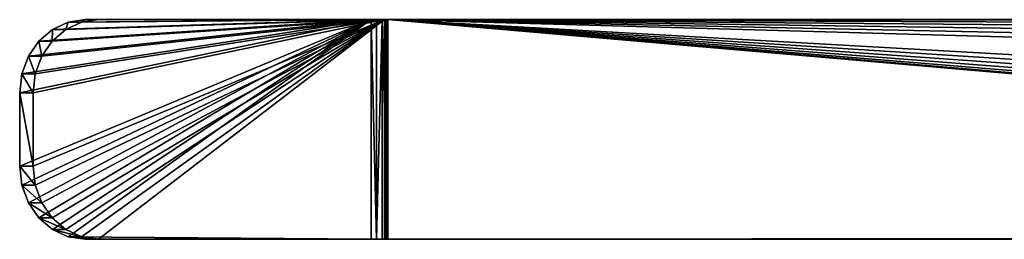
# Model space of a CAD drawing. Extents: x -49 to 1229, y -1056 to 1083.
# Tile 78 of 146: x 736 to 871, y -1 to 29. Entities that reach past the tile are written whole.
import ezdxf

# ---------------------------------------------------------------- set-up
doc = ezdxf.new("R2010")
doc.units = 0
doc.header["$LTSCALE"] = 25.4
doc.layers.get('0').update_dxf_attribs({"color": 13, "linetype": 'CONTINUOUS'})
doc.layers.add('STEEL', color=32, linetype='CONTINUOUS')
doc.layers.add('WOOD', color=32, linetype='CONTINUOUS')

# ---------------------------------------------------------------- blocks, each defined once
blk = doc.blocks.new('LVI293_01_02_03')
at = {"color": 0}
for p, q in [((322.11, 24.38, -51.13), (321.22, 23.93, -53.54)), ((321.22, 23.93, -33.54), (322.11, 24.38, -35.95)), ((322.11, 24.38, -51.13), (321.22, 23.93, -53.54)), ((321.22, 23.93, -33.54), (322.11, 24.38, -35.95)), ((322.41, 24.53, -48.54), (322.11, 24.38, -51.13)), ((322.11, 24.38, -35.95), (322.41, 24.53, -38.54)), ((322.41, 24.53, -48.54), (322.11, 24.38, -51.13)), ((322.11, 24.38, -35.95), (322.41, 24.53, -38.54)), ((324.23, 20.97, -48.54), (322.11, 24.38, -51.13)), ((324.23, 20.97, -48.54), (322.11, 24.38, -51.13)), ((323.93, 20.81, -51.13), (322.11, 24.38, -51.13)), ((323.93, 20.81, -51.13), (322.11, 24.38, -51.13)), ((323.04, 20.36, -33.54), (322.11, 24.38, -35.95)), ((323.04, 20.36, -33.54), (322.11, 24.38, -35.95)), ((323.93, 20.81, -35.95), (322.11, 24.38, -35.95)), ((323.93, 20.81, -35.95), (322.11, 24.38, -35.95)), ((322.41, 24.53, -38.54), (322.41, 24.53, -48.54)), ((322.41, 24.53, -48.54), (324.23, 20.97, -48.54)), ((323.93, 20.81, -35.95), (322.41, 24.53, -38.54)), ((323.93, 20.81, -35.95), (322.41, 24.53, -38.54)), ((324.23, 20.97, -38.54), (322.41, 24.53, -38.54)), ((322.41, 24.53, -48.54), (324.23, 20.97, -48.54)), ((322.41, 24.53, -38.54), (322.41, 24.53, -48.54)), ((324.23, 20.97, -38.54), (322.41, 24.53, -38.54)), ((319.8, 23.2, -55.61), (317.96, 22.26, -57.2)), ((317.96, 22.26, -29.88), (319.8, 23.2, -31.47)), ((319.8, 23.2, -55.61), (317.96, 22.26, -57.2)), ((317.96, 22.26, -29.88), (319.8, 23.2, -31.47)), ((319.77, 18.7, -29.88), (319.8, 23.2, -31.47)), ((319.77, 18.7, -29.88), (319.8, 23.2, -31.47)), ((321.22, 23.93, -53.54), (319.8, 23.2, -55.61)), ((319.8, 23.2, -31.47), (321.22, 23.93, -33.54)), ((321.22, 23.93, -53.54), (319.8, 23.2, -55.61)), ((319.8, 23.2, -31.47), (321.22, 23.93, -33.54)), ((323.04, 20.36, -53.54), (319.8, 23.2, -55.61)), ((323.04, 20.36, -53.54), (319.8, 23.2, -55.61)), ((321.62, 19.64, -55.61), (319.8, 23.2, -55.61)), ((321.62, 19.64, -55.61), (319.8, 23.2, -55.61)), ((321.62, 19.64, -31.47), (319.8, 23.2, -31.47)), ((321.62, 19.64, -31.47), (319.8, 23.2, -31.47)), ((323.93, 20.81, -51.13), (321.22, 23.93, -53.54)), ((323.93, 20.81, -51.13), (321.22, 23.93, -53.54)), ((323.04, 20.36, -53.54), (321.22, 23.93, -53.54)), ((323.04, 20.36, -53.54), (321.22, 23.93, -53.54)), ((321.62, 19.64, -31.47), (321.22, 23.93, -33.54)), ((321.62, 19.64, -31.47), (321.22, 23.93, -33.54)), ((323.04, 20.36, -33.54), (321.22, 23.93, -33.54)), ((323.04, 20.36, -33.54), (321.22, 23.93, -33.54)), ((317.96, 22.26, -57.2), (315.81, 21.17, -58.2)), ((315.81, 21.17, -28.88), (317.96, 22.26, -29.88)), ((317.96, 22.26, -57.2), (315.81, 21.17, -58.2)), ((315.81, 21.17, -28.88), (317.96, 22.26, -29.88)), ((317.63, 17.6, -28.88), (317.96, 22.26, -29.88)), ((317.63, 17.6, -28.88), (317.96, 22.26, -29.88)), ((321.62, 19.64, -55.61), (317.96, 22.26, -57.2)), ((321.62, 19.64, -55.61), (317.96, 22.26, -57.2)), ((319.77, 18.7, -57.2), (317.96, 22.26, -57.2)), ((319.77, 18.7, -57.2), (317.96, 22.26, -57.2)), ((319.77, 18.7, -29.88), (317.96, 22.26, -29.88)), ((319.77, 18.7, -29.88), (317.96, 22.26, -29.88)), ((315.81, 21.17, -58.2), (313.5, 19.99, -58.54)), ((313.5, 19.99, -28.54), (315.81, 21.17, -28.88)), ((315.81, 21.17, -58.2), (313.5, 19.99, -58.54)), ((313.5, 19.99, -28.54), (315.81, 21.17, -28.88)), ((315.32, 16.43, -28.54), (315.81, 21.17, -28.88)), ((315.32, 16.43, -28.54), (315.81, 21.17, -28.88)), ((319.77, 18.7, -57.2), (315.81, 21.17, -58.2)), ((319.77, 18.7, -57.2), (315.81, 21.17, -58.2)), ((317.63, 17.6, -58.2), (315.81, 21.17, -58.2)), ((317.63, 17.6, -58.2), (315.81, 21.17, -58.2)), ((317.63, 17.6, -28.88), (315.81, 21.17, -28.88)), ((317.63, 17.6, -28.88), (315.81, 21.17, -28.88)), ((321.62, 19.64, -55.61), (323.04, 20.36, -53.54)), ((323.04, 20.36, -33.54), (321.62, 19.64, -31.47)), ((321.62, 19.64, -55.61), (323.04, 20.36, -53.54)), ((323.04, 20.36, -33.54), (321.62, 19.64, -31.47)), ((323.04, 20.36, -53.54), (323.93, 20.81, -51.13)), ((323.93, 20.81, -35.95), (323.04, 20.36, -33.54)), ((323.04, 20.36, -53.54), (323.93, 20.81, -51.13)), ((323.93, 20.81, -35.95), (323.04, 20.36, -33.54)), ((323.93, 20.81, -51.13), (324.23, 20.97, -48.54)), ((324.23, 20.97, -38.54), (323.93, 20.81, -35.95)), ((323.93, 20.81, -51.13), (324.23, 20.97, -48.54)), ((324.23, 20.97, -38.54), (323.93, 20.81, -35.95)), ((324.23, 20.97, -48.54), (324.23, 20.97, -38.54)), ((324.23, 20.97, -48.54), (324.23, 20.97, -38.54)), ((313.5, 19.99, -58.54), (274.48, 0.11, -58.54)), ((274.48, 0.11, -28.54), (313.5, 19.99, -28.54)), ((274.48, 0.11, -28.54), (313.5, 19.99, -28.54)), ((313.5, 19.99, -58.54), (274.48, 0.11, -58.54)), ((317.63, 17.6, -58.2), (313.5, 19.99, -58.54)), ((317.63, 17.6, -58.2), (313.5, 19.99, -58.54)), ((315.32, 16.43, -58.54), (313.5, 19.99, -58.54)), ((313.5, 19.99, -28.54), (315.32, 16.43, -28.54)), ((313.5, 19.99, -28.54), (315.32, 16.43, -28.54)), ((315.32, 16.43, -58.54), (313.5, 19.99, -58.54)), ((319.77, 18.7, -57.2), (321.62, 19.64, -55.61)), ((321.62, 19.64, -31.47), (319.77, 18.7, -29.88)), ((319.77, 18.7, -57.2), (321.62, 19.64, -55.61)), ((321.62, 19.64, -31.47), (319.77, 18.7, -29.88)), ((315.32, 16.43, -58.54), (317.63, 17.6, -58.2)), ((317.63, 17.6, -28.88), (315.32, 16.43, -28.54)), ((315.32, 16.43, -58.54), (317.63, 17.6, -58.2)), ((317.63, 17.6, -28.88), (315.32, 16.43, -28.54)), ((317.63, 17.6, -58.2), (319.77, 18.7, -57.2)), ((319.77, 18.7, -29.88), (317.63, 17.6, -28.88)), ((317.63, 17.6, -58.2), (319.77, 18.7, -57.2)), ((319.77, 18.7, -29.88), (317.63, 17.6, -28.88)), ((276.29, -3.46, -58.54), (315.32, 16.43, -58.54)), ((315.32, 16.43, -28.54), (276.29, -3.46, -28.54)), ((315.32, 16.43, -28.54), (276.29, -3.46, -28.54)), ((276.29, -3.46, -58.54), (315.32, 16.43, -58.54)), ((-70.74, 0, -28.54), (274.02, 0, -28.54)), ((274.02, 0, -58.54), (-70.74, 0, -58.54)), ((274.02, 0, -58.54), (-70.74, 0, -58.54)), ((-70.74, 0, -28.54), (274.02, 0, -28.54)), ((274.18, 0.01, -28.54), (274.02, 0, -28.54)), ((274.02, 0, -58.54), (274.18, 0.01, -58.54)), ((274.02, 0, -28.54), (274.18, 0.01, -58.54)), ((274.02, 0, -58.54), (274.18, 0.01, -58.54)), ((274.02, 0, -28.54), (274.18, 0.01, -58.54)), ((274.18, 0.01, -28.54), (274.02, 0, -28.54)), ((274.02, 0, -28.54), (274.02, 0, -58.54)), ((274.02, 0, -58.54), (274.02, -4, -58.54)), ((274.02, -4, -28.54), (274.02, 0, -28.54)), ((274.02, -4, -28.54), (274.02, 0, -28.54)), ((274.02, 0, -58.54), (274.02, -4, -58.54)), ((274.02, 0, -28.54), (274.02, 0, -58.54)), ((274.33, 0.05, -28.54), (274.18, 0.01, -28.54)), ((274.18, 0.01, -58.54), (274.33, 0.05, -58.54)), ((274.33, 0.05, -28.54), (274.18, 0.01, -28.54)), ((274.33, 0.05, -28.54), (274.18, 0.01, -58.54)), ((274.18, 0.01, -58.54), (274.33, 0.05, -58.54)), ((274.33, 0.05, -28.54), (274.18, 0.01, -58.54)), ((274.18, 0.01, -28.54), (274.18, 0.01, -58.54)), ((274.18, 0.01, -28.54), (274.18, 0.01, -58.54)), ((274.48, 0.11, -28.54), (274.33, 0.05, -28.54)), ((274.33, 0.05, -58.54), (274.48, 0.11, -58.54)), ((274.48, 0.11, -58.54), (274.33, 0.05, -28.54)), ((274.48, 0.11, -28.54), (274.33, 0.05, -28.54)), ((274.48, 0.11, -58.54), (274.33, 0.05, -28.54)), ((274.33, 0.05, -58.54), (274.48, 0.11, -58.54)), ((274.33, 0.05, -58.54), (274.33, 0.05, -28.54)), ((274.33, 0.05, -58.54), (274.33, 0.05, -28.54)), ((274.48, 0.11, -58.54), (274.48, 0.11, -28.54)), ((276.29, -3.46, -28.54), (274.48, 0.11, -28.54)), ((274.48, 0.11, -58.54), (276.29, -3.46, -58.54)), ((274.48, 0.11, -58.54), (274.48, 0.11, -28.54)), ((276.29, -3.46, -28.54), (274.48, 0.11, -28.54)), ((274.48, 0.11, -58.54), (276.29, -3.46, -58.54)), ((274.02, -4, -28.54), (-70.74, -4, -28.54)), ((-70.74, -4, -58.54), (274.02, -4, -58.54)), ((-70.74, -4, -58.54), (274.02, -4, -58.54)), ((274.02, -4, -28.54), (-70.74, -4, -28.54)), ((274.02, -4, -28.54), (274.81, -3.94, -28.54)), ((274.81, -3.94, -58.54), (274.02, -4, -58.54)), ((274.02, -4, -58.54), (274.81, -3.94, -28.54)), ((274.02, -4, -28.54), (274.81, -3.94, -28.54)), ((274.02, -4, -58.54), (274.81, -3.94, -28.54)), ((274.81, -3.94, -58.54), (274.02, -4, -58.54)), ((274.02, -4, -58.54), (274.02, -4, -28.54)), ((274.02, -4, -58.54), (274.02, -4, -28.54)), ((274.81, -3.94, -28.54), (275.57, -3.76, -28.54)), ((275.57, -3.76, -58.54), (274.81, -3.94, -58.54)), ((275.57, -3.76, -58.54), (274.81, -3.94, -58.54)), ((275.57, -3.76, -58.54), (274.81, -3.94, -28.54)), ((274.81, -3.94, -28.54), (275.57, -3.76, -28.54)), ((275.57, -3.76, -58.54), (274.81, -3.94, -28.54)), ((274.81, -3.94, -58.54), (274.81, -3.94, -28.54)), ((274.81, -3.94, -58.54), (274.81, -3.94, -28.54)), ((275.57, -3.76, -28.54), (276.29, -3.46, -28.54)), ((276.29, -3.46, -58.54), (275.57, -3.76, -58.54)), ((276.29, -3.46, -28.54), (275.57, -3.76, -58.54)), ((276.29, -3.46, -58.54), (275.57, -3.76, -58.54)), ((276.29, -3.46, -28.54), (275.57, -3.76, -58.54)), ((275.57, -3.76, -28.54), (276.29, -3.46, -28.54)), ((275.57, -3.76, -28.54), (275.57, -3.76, -58.54)), ((275.57, -3.76, -28.54), (275.57, -3.76, -58.54)), ((276.29, -3.46, -28.54), (276.29, -3.46, -58.54)), ((276.29, -3.46, -28.54), (276.29, -3.46, -58.54))]:
    blk.add_line(p, q, dxfattribs=at)
at = {"color": 252}
mesh = blk.add_polyface(dxfattribs=at)
corners = [(274.48, 0.11, -28.54), (313.5, 19.99, -58.54), (274.48, 0.11, -58.54), (315.81, 21.17, -58.2), (317.96, 22.26, -57.2), (319.8, 23.2, -55.61), (321.22, 23.93, -53.54), (322.11, 24.38, -51.13), (322.41, 24.53, -48.54), (322.41, 24.53, -38.54), (322.11, 24.38, -35.95), (321.22, 23.93, -33.54), (319.8, 23.2, -31.47), (317.96, 22.26, -29.88), (315.81, 21.17, -28.88), (313.5, 19.99, -28.54)]
mesh.append_faces([[corners[k] for k in face] for face in [(0, 1, 2), (14, 0, 15)]], dxfattribs={"vtx0": -1, "color": 252})
mesh.append_faces([[corners[k] for k in face] for face in [(1, 0, 3), (3, 0, 4), (4, 0, 5), (5, 0, 6), (6, 0, 7), (7, 0, 8), (8, 0, 9), (9, 0, 10), (10, 0, 11), (11, 0, 12), (12, 0, 13), (13, 0, 14)]], dxfattribs={"vtx0": -1, "vtx1": -1, "color": 252})
mesh = blk.add_polyface(dxfattribs=at)
corners = [(322.11, 24.38, -51.13), (323.93, 20.81, -51.13), (321.22, 23.93, -53.54)]
mesh.append_faces([[corners[k] for k in face] for face in [(0, 1, 2)]], dxfattribs={"color": 252})
mesh = blk.add_polyface(dxfattribs=at)
corners = [(322.11, 24.38, -35.95), (321.22, 23.93, -33.54), (323.04, 20.36, -33.54)]
mesh.append_faces([[corners[k] for k in face] for face in [(0, 1, 2)]], dxfattribs={"color": 252})
mesh = blk.add_polyface(dxfattribs=at)
corners = [(322.41, 24.53, -48.54), (324.23, 20.97, -48.54), (322.11, 24.38, -51.13)]
mesh.append_faces([[corners[k] for k in face] for face in [(0, 1, 2)]], dxfattribs={"color": 252})
mesh = blk.add_polyface(dxfattribs=at)
corners = [(322.41, 24.53, -38.54), (322.11, 24.38, -35.95), (323.93, 20.81, -35.95)]
mesh.append_faces([[corners[k] for k in face] for face in [(0, 1, 2)]], dxfattribs={"color": 252})
mesh = blk.add_polyface(dxfattribs=at)
corners = [(322.11, 24.38, -51.13), (324.23, 20.97, -48.54), (323.93, 20.81, -51.13)]
mesh.append_faces([[corners[k] for k in face] for face in [(0, 1, 2)]], dxfattribs={"color": 252})
mesh = blk.add_polyface(dxfattribs=at)
corners = [(322.11, 24.38, -35.95), (323.04, 20.36, -33.54), (323.93, 20.81, -35.95)]
mesh.append_faces([[corners[k] for k in face] for face in [(0, 1, 2)]], dxfattribs={"color": 252})
mesh = blk.add_polyface(dxfattribs=at)
corners = [(322.41, 24.53, -38.54), (323.93, 20.81, -35.95), (324.23, 20.97, -38.54)]
mesh.append_faces([[corners[k] for k in face] for face in [(0, 1, 2)]], dxfattribs={"color": 252})
mesh = blk.add_polyface(dxfattribs=at)
corners = [(322.41, 24.53, -48.54), (324.23, 20.97, -38.54), (324.23, 20.97, -48.54), (322.41, 24.53, -38.54)]
mesh.append_faces([[corners[k] for k in face] for face in [(0, 1, 2), (1, 0, 3)]], dxfattribs={"vtx0": -1, "color": 252})
mesh = blk.add_polyface(dxfattribs=at)
corners = [(321.62, 19.64, -55.61), (317.96, 22.26, -57.2), (319.8, 23.2, -55.61)]
mesh.append_faces([[corners[k] for k in face] for face in [(0, 1, 2)]], dxfattribs={"color": 252})
mesh = blk.add_polyface(dxfattribs=at)
corners = [(319.8, 23.2, -31.47), (317.96, 22.26, -29.88), (319.77, 18.7, -29.88)]
mesh.append_faces([[corners[k] for k in face] for face in [(0, 1, 2)]], dxfattribs={"color": 252})
mesh = blk.add_polyface(dxfattribs=at)
corners = [(321.62, 19.64, -31.47), (319.8, 23.2, -31.47), (319.77, 18.7, -29.88)]
mesh.append_faces([[corners[k] for k in face] for face in [(0, 1, 2)]], dxfattribs={"color": 252})
mesh = blk.add_polyface(dxfattribs=at)
corners = [(321.22, 23.93, -53.54), (323.04, 20.36, -53.54), (319.8, 23.2, -55.61)]
mesh.append_faces([[corners[k] for k in face] for face in [(0, 1, 2)]], dxfattribs={"color": 252})
mesh = blk.add_polyface(dxfattribs=at)
corners = [(321.22, 23.93, -33.54), (319.8, 23.2, -31.47), (321.62, 19.64, -31.47)]
mesh.append_faces([[corners[k] for k in face] for face in [(0, 1, 2)]], dxfattribs={"color": 252})
mesh = blk.add_polyface(dxfattribs=at)
corners = [(319.8, 23.2, -55.61), (323.04, 20.36, -53.54), (321.62, 19.64, -55.61)]
mesh.append_faces([[corners[k] for k in face] for face in [(0, 1, 2)]], dxfattribs={"color": 252})
mesh = blk.add_polyface(dxfattribs=at)
corners = [(321.22, 23.93, -53.54), (323.93, 20.81, -51.13), (323.04, 20.36, -53.54)]
mesh.append_faces([[corners[k] for k in face] for face in [(0, 1, 2)]], dxfattribs={"color": 252})
mesh = blk.add_polyface(dxfattribs=at)
corners = [(321.22, 23.93, -33.54), (321.62, 19.64, -31.47), (323.04, 20.36, -33.54)]
mesh.append_faces([[corners[k] for k in face] for face in [(0, 1, 2)]], dxfattribs={"color": 252})
mesh = blk.add_polyface(dxfattribs=at)
corners = [(319.77, 18.7, -57.2), (315.81, 21.17, -58.2), (317.96, 22.26, -57.2)]
mesh.append_faces([[corners[k] for k in face] for face in [(0, 1, 2)]], dxfattribs={"color": 252})
mesh = blk.add_polyface(dxfattribs=at)
corners = [(317.96, 22.26, -29.88), (315.81, 21.17, -28.88), (317.63, 17.6, -28.88)]
mesh.append_faces([[corners[k] for k in face] for face in [(0, 1, 2)]], dxfattribs={"color": 252})
mesh = blk.add_polyface(dxfattribs=at)
corners = [(319.77, 18.7, -29.88), (317.96, 22.26, -29.88), (317.63, 17.6, -28.88)]
mesh.append_faces([[corners[k] for k in face] for face in [(0, 1, 2)]], dxfattribs={"color": 252})
mesh = blk.add_polyface(dxfattribs=at)
corners = [(321.62, 19.64, -55.61), (319.77, 18.7, -57.2), (317.96, 22.26, -57.2)]
mesh.append_faces([[corners[k] for k in face] for face in [(0, 1, 2)]], dxfattribs={"color": 252})
mesh = blk.add_polyface(dxfattribs=at)
corners = [(317.63, 17.6, -58.2), (276.29, -3.46, -58.54), (315.32, 16.43, -58.54), (276.29, -3.46, -28.54), (319.77, 18.7, -57.2), (321.62, 19.64, -55.61), (323.04, 20.36, -53.54), (323.93, 20.81, -51.13), (324.23, 20.97, -48.54), (324.23, 20.97, -38.54), (323.93, 20.81, -35.95), (323.04, 20.36, -33.54), (321.62, 19.64, -31.47), (319.77, 18.7, -29.88), (317.63, 17.6, -28.88), (315.32, 16.43, -28.54)]
mesh.append_faces([[corners[k] for k in face] for face in [(0, 1, 2), (3, 14, 15)]], dxfattribs={"vtx0": -1, "color": 252})
mesh.append_faces([[corners[k] for k in face] for face in [(1, 0, 3)]], dxfattribs={"vtx0": -1, "vtx1": -1, "color": 252})
mesh.append_faces([[corners[k] for k in face] for face in [(3, 0, 4), (3, 4, 5), (3, 5, 6), (3, 6, 7), (3, 7, 8), (3, 8, 9), (3, 9, 10), (3, 10, 11), (3, 11, 12), (3, 12, 13), (3, 13, 14)]], dxfattribs={"vtx0": -1, "vtx2": -1, "color": 252})
mesh = blk.add_polyface(dxfattribs=at)
corners = [(317.63, 17.6, -58.2), (313.5, 19.99, -58.54), (315.81, 21.17, -58.2)]
mesh.append_faces([[corners[k] for k in face] for face in [(0, 1, 2)]], dxfattribs={"color": 252})
mesh = blk.add_polyface(dxfattribs=at)
corners = [(315.81, 21.17, -28.88), (313.5, 19.99, -28.54), (315.32, 16.43, -28.54)]
mesh.append_faces([[corners[k] for k in face] for face in [(0, 1, 2)]], dxfattribs={"color": 252})
mesh = blk.add_polyface(dxfattribs=at)
corners = [(317.63, 17.6, -28.88), (315.81, 21.17, -28.88), (315.32, 16.43, -28.54)]
mesh.append_faces([[corners[k] for k in face] for face in [(0, 1, 2)]], dxfattribs={"color": 252})
mesh = blk.add_polyface(dxfattribs=at)
corners = [(319.77, 18.7, -57.2), (317.63, 17.6, -58.2), (315.81, 21.17, -58.2)]
mesh.append_faces([[corners[k] for k in face] for face in [(0, 1, 2)]], dxfattribs={"color": 252})
mesh = blk.add_polyface(dxfattribs=at)
corners = [(276.29, -3.46, -28.54), (313.5, 19.99, -28.54), (274.48, 0.11, -28.54), (315.32, 16.43, -28.54)]
mesh.append_faces([[corners[k] for k in face] for face in [(0, 1, 2), (1, 0, 3)]], dxfattribs={"vtx0": -1, "color": 252})
mesh = blk.add_polyface(dxfattribs=at)
corners = [(313.5, 19.99, -58.54), (276.29, -3.46, -58.54), (274.48, 0.11, -58.54), (315.32, 16.43, -58.54)]
mesh.append_faces([[corners[k] for k in face] for face in [(0, 1, 2), (1, 0, 3)]], dxfattribs={"vtx0": -1, "color": 252})
mesh = blk.add_polyface(dxfattribs=at)
corners = [(317.63, 17.6, -58.2), (315.32, 16.43, -58.54), (313.5, 19.99, -58.54)]
mesh.append_faces([[corners[k] for k in face] for face in [(0, 1, 2)]], dxfattribs={"color": 252})
mesh = blk.add_polyface(dxfattribs=at)
corners = [(-73.32, 0, -58.2), (274.02, 0, -58.54), (-70.74, 0, -58.54), (274.02, 0, -28.54), (-75.74, 0, -57.2), (-77.81, 0, -55.61), (-79.4, 0, -53.54), (-80.4, 0, -51.13), (-80.74, 0, -48.54), (-80.74, 0, -38.54), (-80.4, 0, -35.95), (-79.4, 0, -33.54), (-77.81, 0, -31.47), (-75.74, 0, -29.88), (-73.32, 0, -28.88), (-70.74, 0, -28.54)]
mesh.append_faces([[corners[k] for k in face] for face in [(0, 1, 2), (3, 14, 15)]], dxfattribs={"vtx0": -1, "color": 252})
mesh.append_faces([[corners[k] for k in face] for face in [(1, 0, 3)]], dxfattribs={"vtx0": -1, "vtx1": -1, "color": 252})
mesh.append_faces([[corners[k] for k in face] for face in [(3, 0, 4), (3, 4, 5), (3, 5, 6), (3, 6, 7), (3, 7, 8), (3, 8, 9), (3, 9, 10), (3, 10, 11), (3, 11, 12), (3, 12, 13), (3, 13, 14)]], dxfattribs={"vtx0": -1, "vtx2": -1, "color": 252})
mesh = blk.add_polyface(dxfattribs=at)
corners = [(274.02, 0, -58.54), (-70.74, -4, -58.54), (-70.74, 0, -58.54), (274.02, -4, -58.54)]
mesh.append_faces([[corners[k] for k in face] for face in [(0, 1, 2), (1, 0, 3)]], dxfattribs={"vtx0": -1, "color": 252})
mesh = blk.add_polyface(dxfattribs=at)
corners = [(274.02, -4, -28.54), (-70.74, 0, -28.54), (-70.74, -4, -28.54), (274.02, 0, -28.54)]
mesh.append_faces([[corners[k] for k in face] for face in [(0, 1, 2), (1, 0, 3)]], dxfattribs={"vtx0": -1, "color": 252})
mesh = blk.add_polyface(dxfattribs=at)
corners = [(274.81, -3.94, -28.54), (274.02, 0, -28.54), (274.02, -4, -28.54), (274.18, 0.01, -28.54), (274.33, 0.05, -28.54), (274.48, 0.11, -28.54), (276.29, -3.46, -28.54), (275.57, -3.76, -28.54)]
mesh.append_faces([[corners[k] for k in face] for face in [(0, 1, 2), (6, 0, 7)]], dxfattribs={"vtx0": -1, "color": 252})
mesh.append_faces([[corners[k] for k in face] for face in [(1, 0, 3), (3, 0, 4), (4, 0, 5), (5, 0, 6)]], dxfattribs={"vtx0": -1, "vtx1": -1, "color": 252})
mesh = blk.add_polyface(dxfattribs=at)
corners = [(274.18, 0.01, -58.54), (274.02, -4, -58.54), (274.02, 0, -58.54), (274.81, -3.94, -58.54), (274.33, 0.05, -58.54), (274.48, 0.11, -58.54), (276.29, -3.46, -58.54), (275.57, -3.76, -58.54)]
mesh.append_faces([[corners[k] for k in face] for face in [(0, 1, 2), (3, 6, 7)]], dxfattribs={"vtx0": -1, "color": 252})
mesh.append_faces([[corners[k] for k in face] for face in [(1, 0, 3)]], dxfattribs={"vtx0": -1, "vtx1": -1, "color": 252})
mesh.append_faces([[corners[k] for k in face] for face in [(3, 0, 4), (3, 4, 5), (3, 5, 6)]], dxfattribs={"vtx0": -1, "vtx2": -1, "color": 252})
mesh = blk.add_polyface(dxfattribs=at)
corners = [(274.02, 0, -28.54), (274.18, 0.01, -58.54), (274.02, 0, -58.54)]
mesh.append_faces([[corners[k] for k in face] for face in [(0, 1, 2)]], dxfattribs={"color": 252})
mesh = blk.add_polyface(dxfattribs=at)
corners = [(274.18, 0.01, -28.54), (274.18, 0.01, -58.54), (274.02, 0, -28.54)]
mesh.append_faces([[corners[k] for k in face] for face in [(0, 1, 2)]], dxfattribs={"color": 252})
mesh = blk.add_polyface(dxfattribs=at)
corners = [(274.33, 0.05, -28.54), (274.18, 0.01, -58.54), (274.18, 0.01, -28.54)]
mesh.append_faces([[corners[k] for k in face] for face in [(0, 1, 2)]], dxfattribs={"color": 252})
mesh = blk.add_polyface(dxfattribs=at)
corners = [(274.33, 0.05, -28.54), (274.33, 0.05, -58.54), (274.18, 0.01, -58.54)]
mesh.append_faces([[corners[k] for k in face] for face in [(0, 1, 2)]], dxfattribs={"color": 252})
mesh = blk.add_polyface(dxfattribs=at)
corners = [(274.48, 0.11, -28.54), (274.48, 0.11, -58.54), (274.33, 0.05, -28.54)]
mesh.append_faces([[corners[k] for k in face] for face in [(0, 1, 2)]], dxfattribs={"color": 252})
mesh = blk.add_polyface(dxfattribs=at)
corners = [(274.33, 0.05, -28.54), (274.48, 0.11, -58.54), (274.33, 0.05, -58.54)]
mesh.append_faces([[corners[k] for k in face] for face in [(0, 1, 2)]], dxfattribs={"color": 252})
mesh = blk.add_polyface(dxfattribs=at)
corners = [(274.02, -4, -28.54), (-70.74, -4, -58.54), (274.02, -4, -58.54), (-73.32, -4, -58.2), (-75.74, -4, -57.2), (-77.81, -4, -55.61), (-79.4, -4, -53.54), (-80.4, -4, -51.13), (-80.74, -4, -48.54), (-80.74, -4, -38.54), (-80.4, -4, -35.95), (-79.4, -4, -33.54), (-77.81, -4, -31.47), (-75.74, -4, -29.88), (-73.32, -4, -28.88), (-70.74, -4, -28.54)]
mesh.append_faces([[corners[k] for k in face] for face in [(0, 1, 2), (14, 0, 15)]], dxfattribs={"vtx0": -1, "color": 252})
mesh.append_faces([[corners[k] for k in face] for face in [(1, 0, 3), (3, 0, 4), (4, 0, 5), (5, 0, 6), (6, 0, 7), (7, 0, 8), (8, 0, 9), (9, 0, 10), (10, 0, 11), (11, 0, 12), (12, 0, 13), (13, 0, 14)]], dxfattribs={"vtx0": -1, "vtx1": -1, "color": 252})
mesh = blk.add_polyface(dxfattribs=at)
corners = [(274.02, -4, -28.54), (274.02, -4, -58.54), (274.81, -3.94, -28.54)]
mesh.append_faces([[corners[k] for k in face] for face in [(0, 1, 2)]], dxfattribs={"color": 252})
mesh = blk.add_polyface(dxfattribs=at)
corners = [(274.81, -3.94, -28.54), (274.02, -4, -58.54), (274.81, -3.94, -58.54)]
mesh.append_faces([[corners[k] for k in face] for face in [(0, 1, 2)]], dxfattribs={"color": 252})
mesh = blk.add_polyface(dxfattribs=at)
corners = [(274.81, -3.94, -28.54), (274.81, -3.94, -58.54), (275.57, -3.76, -58.54)]
mesh.append_faces([[corners[k] for k in face] for face in [(0, 1, 2)]], dxfattribs={"color": 252})
mesh = blk.add_polyface(dxfattribs=at)
corners = [(274.81, -3.94, -28.54), (275.57, -3.76, -58.54), (275.57, -3.76, -28.54)]
mesh.append_faces([[corners[k] for k in face] for face in [(0, 1, 2)]], dxfattribs={"color": 252})
mesh = blk.add_polyface(dxfattribs=at)
corners = [(276.29, -3.46, -28.54), (275.57, -3.76, -58.54), (276.29, -3.46, -58.54)]
mesh.append_faces([[corners[k] for k in face] for face in [(0, 1, 2)]], dxfattribs={"color": 252})
mesh = blk.add_polyface(dxfattribs=at)
corners = [(275.57, -3.76, -28.54), (275.57, -3.76, -58.54), (276.29, -3.46, -28.54)]
mesh.append_faces([[corners[k] for k in face] for face in [(0, 1, 2)]], dxfattribs={"color": 252})
blk = doc.blocks.new('LVI293_01_02')
at = {"layer": 'STEEL', "color": 0}
blk.add_blockref('LVI293_01_02_03', (8.86, -14.24, 783.62), dxfattribs=at)

msp = doc.modelspace()

# ---------------------------------------------------------------- block references
at = {"layer": 'WOOD', "color": 0, "extrusion": (-2.91087e-15, 1, -7.41029e-16), "rotation": 359.9999999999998}
msp.add_blockref('LVI293_01_02', (-1069.38, 353.58, -726.3), dxfattribs=at)

doc.saveas('drawing.dxf')
